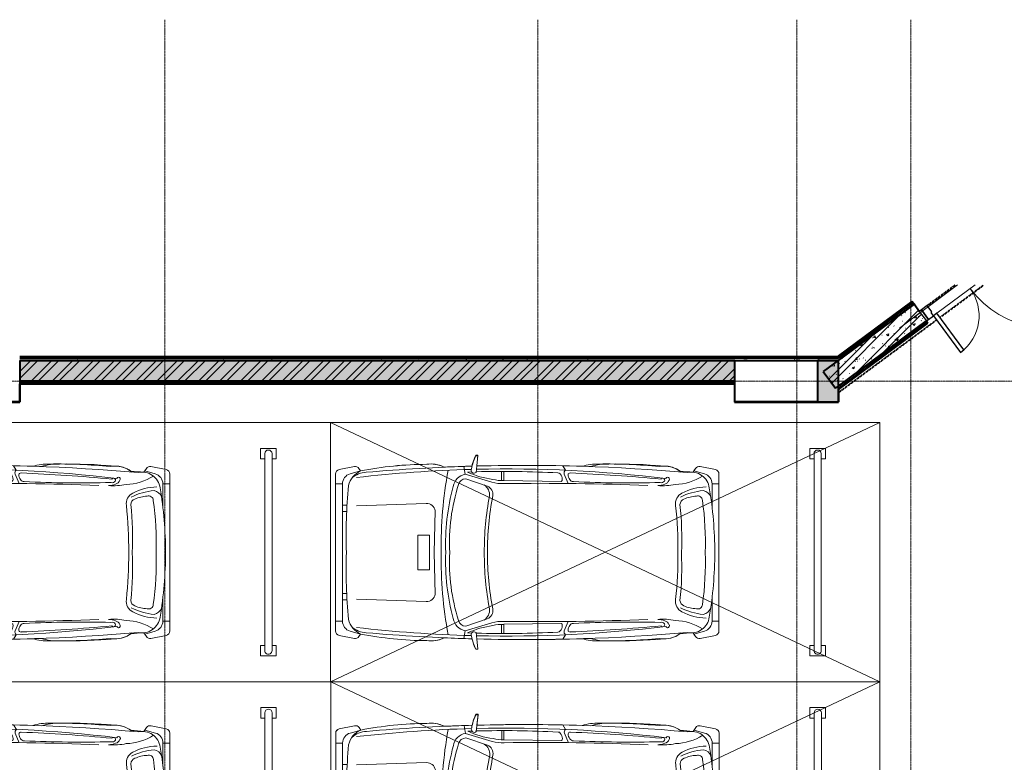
# Model space of a CAD drawing. Header units: millimetres. Extents: x 5617 to 109621, y 7718 to 117786.
# Tile 49 of 52: x 72769 to 82270, y 110623 to 117786. Entities that reach past the tile are written whole.
import ezdxf

# ---------------------------------------------------------------- set-up
doc = ezdxf.new("R2010")
doc.units = ezdxf.units.MM
for name, pattern in [('Линия сетки', [25, 20, -2.5, 0, -2.5]), ('Штрих_3_1_5_', [4.5, 3, -1.5]), ('Штриховая_ш3 п1_5', [4.5, 3, -1.5])]:
    doc.linetypes.add(name, pattern=pattern)
doc.layers.add('_Разделитель помещений_', color=4, linetype='Штриховая_ш3 п1_5', lineweight=40, true_color=0x00ffff)
for name, color, linetype, lineweight in [('Двери', 7, 'Continuous', 18), ('Каркас несущий', 7, 'Continuous', 18), ('Каркас_Импост', 7, 'Continuous', 30), ('Монтажный зазор', 7, 'Continuous', 30), ('Оси', 7, 'Continuous', 9), ('Панель', 7, 'Continuous', 30), ('Парковка', 7, 'Continuous', 18), ('Перекрытия', 7, 'Continuous', 18), ('Стены разрез', 7, 'Continuous', 40), ('Стены штриховка', 7, 'Continuous', 40), ('Элементы узлов', 7, 'Continuous', 18)]:
    doc.layers.add(name, color=color, linetype=linetype, lineweight=lineweight)
pattern_1 = [(50, (0, 0), (218.62117, -19.1268), [22.86, -251.46]), (355, (0, 0), (-42.29187, 229.2684), [18.288, -201.168]), (100.451, (18.22, -1.6), (176.33107, 210.13963), [19.428, -213.708]), (46.184, (0, 60.96), (325.29495, -50.45164), [34.29, -377.19]), (96.636, (27.1, 56.76), (284.883, 296.91266), [29.142, -320.562]), (351.184, (0, 60.96), (284.8858, 296.9107), [27.432, -301.752]), (21, (30.48, 45.72), (181.93753, -122.71832), [22.86, -251.46]), (326, (30.48, 45.72), (74.16223, 221.02618), [18.288, -201.168]), (71.451, (45.64, 35.5), (256.10035, 98.30526), [19.428, -213.708]), (37.5, (0, 0), (3.70639, 101.465895), [3.353, -195.377, 3.353, -200.863, -201.93]), (37.5, (0, 0), (3.70639, 101.465895), [-402.946, 3.353, -198.577]), (7.5, (0, 0), (80.18358, 120.216526), [3.353, -113.081, 3.353, -190.805, -76.962]), (7.5, (0, 0), (80.18358, 120.216526), [-310.591, 3.353, -73.609]), (327.5, (-67.97, 0), (162.708646, -6.87497), [3.353, -72.847, 3.353, -234.391, -315.468]), (327.5, (-67.97, 0), (162.708646, -6.87497), [-313.944, 3.353, -312.115]), (317.5, (-98.45, 0), (177.75468, 30.51183), [3.353, -95.707, 3.353, -154.534, -224.028]), (317.5, (-98.45, 0), (177.75468, 30.51183), [-256.946, 3.353, -220.675])]
pattern_2 = [(45, (0, 0), (-101.02788, 101.02788), []), (45, (67.35, 0), (-101.02788, 101.02788), [])]
pattern_3 = [(0, (0, 0), (406.4, 101.6), [33.528, -271.272, 33.528, -271.272, -1625.6]), (0, (0, 0), (406.4, 101.6), [-609.6, 33.528, -576.072, 33.528, -271.272, -711.2]), (0, (0, 0), (406.4, 101.6), [-1524, 33.528, -169.672, 33.528, -474.472]), (120, (152.4, 50.8), (-291.18818, 301.152724), [33.528, -271.272, 33.528, -271.272, -1625.6]), (120, (152.4, 50.8), (-291.18818, 301.152724), [-609.6, 33.528, -576.072, 33.528, -271.272, -711.2]), (120, (152.4, 50.8), (-291.18818, 301.152724), [-1524, 33.528, -169.672, 33.528, -474.472]), (240, (203.2, 254), (-115.21182, -402.752724), [33.528, -271.272, 33.528, -271.272, -1625.6]), (240, (203.2, 254), (-115.21182, -402.752724), [-609.6, 33.528, -576.072, 33.528, -271.272, -711.2]), (240, (203.2, 254), (-115.21182, -402.752724), [-1524, 33.528, -169.672, 33.528, -474.472])]

# ---------------------------------------------------------------- blocks, each defined once
blk = doc.blocks.new('101_Дверь_Двупольная - _ПЧ_Мет_1300х2000_Тех помещения_EI60_Пр-4435803-МКСС_LB02_-11_400__Кабельные конструкции_Лотки_2')
at = {"layer": 'Каркас_Импост', "color": 254, "true_color": 0xcccccc}
for p, q in [((750, 100), (690, 100)), ((690, 100), (690, 60)), ((750, -15), (750, 100)), ((690, 60), (680, 60)), ((680, 60), (680, -15)), ((680, -15), (750, -15))]:
    blk.add_line(p, q, dxfattribs=at)
at = {"layer": 'Монтажный зазор', "color": 254, "true_color": 0xcccccc}
for p, q in [((775, 100), (750, 100)), ((750, 100), (750, -15)), ((775, -15), (775, 100)), ((750, -15), (775, -15))]:
    blk.add_line(p, q, dxfattribs=at)
at = {"layer": 'Панель', "color": 254, "true_color": 0xcccccc}
for p, q in [((-650, 1040), (-690, 1040)), ((-690, 1040), (-690, 752.2)), ((-650, 722.6), (-650, 1040)), ((690, 540), (650, 540)), ((650, 540), (650, 100)), ((690, 100), (690, 540)), ((650, 100), (690, 100))]:
    blk.add_line(p, q, dxfattribs=at)
at = {"layer": 'Панель', "color": 254, "lineweight": 18, "true_color": 0xcccccc}
for centre, radius, start, end in [((-690, 100), 940, 360, 90), ((690, 100), 440, 90, 180)]:
    blk.add_arc(centre, radius, start, end, dxfattribs=at)
blk = doc.blocks.new('ПР - _ПЧ_1550_200_Оп250-250_Шаг300_Арм16_Арм10-V2-МКСС_LB02_-11_400__Кабельные конструкции_Лотки_2')
at = {"layer": 'Каркас несущий', "color": 254, "true_color": 0xffcccc}
for p, q in [((326.6, 0), (1025, 0)), ((326.6, 0), (680, 0)), ((775, 0), (1025, 0))]:
    blk.add_line(p, q, dxfattribs=at)
blk = doc.blocks.new('199_Парковочные места 3 класса и МГН - Малый класс-V7-МКСС_LB02_-11_400__Кабельные конструкции_Лотки_2')
at = {"layer": 'Парковка', "color": 254, "true_color": 0xcccccc}
for p, q in [((2500, 5300), (0, 5300)), ((0, 5300), (0, 0)), ((2500, 0), (2500, 5300)), ((250, 4775), (350, 4775)), ((250, 4625), (250, 4775)), ((350, 4735), (350, 4775)), ((2150, 4735), (2150, 4775)), ((2150, 4775), (2250, 4775)), ((2250, 4625), (2250, 4775)), ((300, 4735), (2200, 4735)), ((300, 4665), (2200, 4665)), ((350, 4625), (350, 4665)), ((2150, 4625), (2150, 4665)), ((250, 4625), (350, 4625)), ((2150, 4625), (2250, 4625)), ((0, 0), (2500, 0))]:
    blk.add_line(p, q, dxfattribs=at)
for centre, start, end in [((300, 4700), 90, 270), ((2200, 4700), 270, 90)]:
    blk.add_arc(centre, 35, start, end, dxfattribs=at)
at = {"layer": 'Элементы узлов', "color": 254, "true_color": 0xcccccc}
for p, q in [((424.7, 3566.8), (454, 3713.2)), ((424.7, 3566.8), (454, 3713.2)), ((1253.3, 3748), (496.5, 3748)), ((496.5, 3748), (2010.2, 3748)), ((591.7, 3681.4), (591.7, 3748)), ((2010.2, 3748), (1253.3, 3748)), ((1915, 3681.4), (1915, 3748)), ((2082, 3566.8), (2052.7, 3713.2)), ((2052.7, 3713.2), (2082, 3566.8)), ((816.7, 3681.4), (591.7, 3681.4)), ((1690, 3681.4), (1915, 3681.4)), ((465.9, 3506.7), (442.7, 3522.5)), ((479.5, 3497.4), (442.7, 3522.5)), ((494.7, 3608.2), (465.9, 3506.7)), ((2012, 3608.2), (2040.8, 3506.7)), ((2064, 3522.5), (2027.2, 3497.4)), ((2040.8, 3506.7), (2064, 3522.5)), ((496.7, 2255.3), (587.9, 2294)), ((2010, 2255.3), (1918.8, 2294)), ((416.9, 2240.4), (459.7, 2267.3)), ((568, 2225.8), (560.3, 1671.7)), ((1938.7, 2225.8), (1946.4, 1671.7)), ((2089.8, 2240.4), (2047, 2267.3)), ((560.3, 1671.7), (471.7, 1671.7)), ((560.3, 1650.8), (471.7, 1650.8)), ((1946.4, 1671.7), (2035, 1671.7)), ((1946.4, 1650.8), (2035, 1650.8)), ((497.9, 1299.9), (575.2, 1557.6)), ((2008.8, 1299.9), (1931.5, 1557.6)), ((612.2, 1512.7), (542.7, 1304.2)), ((1894.4, 1512.7), (1963.9, 1304.2)), ((313.2, 1422.6), (419.1, 1411)), ((313.2, 1401.5), (313.2, 1422.6)), ((319.8, 1422.6), (480.4, 1405)), ((319.8, 1401.5), (319.8, 1422.6)), ((477.4, 1322.2), (476.2, 1361.5)), ((2186.8, 1422.6), (2026.2, 1405)), ((2029.2, 1322.2), (2030.5, 1361.5)), ((2087.6, 1411.7), (2186.8, 1422.6)), ((2186.8, 1401.5), (2186.8, 1422.6)), ((2186.8, 1422.6), (2186.8, 1401.5)), ((422.7, 1287.3), (497.9, 1299.9)), ((2083.9, 1287.3), (2008.8, 1299.9)), ((1253.3, 998.2), (850.5, 1010.2)), ((1085.3, 955.9), (1085.3, 842.6)), ((1253.3, 955.9), (1085.3, 955.9)), ((1656.2, 1010.2), (1253.3, 998.2)), ((1421.3, 955.9), (1253.3, 955.9)), ((1421.3, 842.6), (1421.3, 955.9)), ((802.6, 248.8), (780.5, 923.4)), ((1704, 248.7), (1726.1, 923.4)), ((1085.3, 842.6), (1253.3, 842.6)), ((1253.3, 842.6), (1421.3, 842.6)), ((465.8, 289.4), (442.7, 273.6)), ((442.8, 273.6), (465.9, 289.4)), ((494.7, 187.9), (465.8, 289.4)), ((2011.9, 187.9), (2040.8, 289.4)), ((2040.8, 289.4), (2063.9, 273.6)), ((2040.8, 289.4), (2063.9, 273.6)), ((424.7, 229.3), (453.9, 82.9)), ((454, 82.9), (424.7, 229.3)), ((2082, 229.3), (2052.7, 82.9)), ((2082, 229.3), (2052.7, 82.9)), ((591.6, 114.7), (1253.3, 114.7)), ((591.6, 48.1), (591.6, 114.7)), ((797.1, 114.7), (797.1, 158.9)), ((857, 155.9), (857, 114.7)), ((1253.3, 114.7), (1915, 114.7)), ((1649.6, 155.8), (1649.6, 114.7)), ((1709.6, 114.7), (1709.6, 158.9)), ((1915, 114.7), (1915, 48.1)), ((2010.2, 48), (495.2, 48.1)), ((1253.3, 48.1), (496.4, 48.1)), ((2010.2, 48), (1253.3, 48.1))]:
    blk.add_line(p, q, dxfattribs=at)
for centre, radius, start, end in [((496.5, 3704.7), 43.3, 89.99928, 168.69299), ((496.5, 3704.7), 43.3, 89.99928, 168.69443), ((1272.2, -184.1), 3892.2, 90.27687, 99.49353), ((1234.4, -184.1), 3892.2, 80.50503, 89.7217), ((2010.2, 3704.7), 43.3, 11.30557, 89.99928), ((2010.2, 3704.7), 43.3, 11.30557, 89.99928), ((654.7, 3480.5), 176.1, 98.0112, 192.57259), ((591.7, 3580.6), 100.8, 89.99928, 164.12459), ((1135.1, 3631.4), 514.2, 180.82579, 207.88203), ((748.1, 3580.1), 93.4, 108.9228, 169.95606), ((1157.5, 691.8), 2925.5, 88.12216, 97.99414), ((1349.1, 691.8), 2925.5, 82.00443, 91.87641), ((1758.6, 3580.1), 93.4, 10.04251, 71.07576), ((1371.6, 3631.4), 514.2, 332.11653, 359.17277), ((1852, 3480.5), 176.1, 347.42849, 81.98737), ((1915, 3580.6), 100.8, 15.87397, 89.99928), ((467.2, 3558.3), 43.3, 168.69299, 235.60993), ((467.2, 3558.3), 43.3, 168.69443, 235.61137), ((66.4, 3308.9), 531, 1.96137, 31.9592), ((1293.2, 3659), 640.2, 185.61277, 206.11825), ((751.8, 3545.2), 43.7, 91.56407, 200.59256), ((999, 3534.3), 288.1, 180.90434, 205.45176), ((1754.9, 3545.2), 43.7, 339.406, 88.43449), ((1507.7, 3534.3), 288.1, 334.5468, 359.09422), ((1213.5, 3659), 640.2, 333.88031, 354.38579), ((2440.3, 3308.9), 531, 148.03936, 178.0372), ((2039.5, 3558.3), 43.3, 304.38863, 11.30557), ((2039.5, 3558.3), 43.3, 304.38863, 11.30557), ((18082.4, 1872.5), 17669.3, 174.90321, 181.49417), ((18082.4, 1966.9), 17669.3, 175.03097, 175.43716), ((-15575.7, 1872.9), 17669.3, 358.50439, 5.09538), ((-15575.7, 1966.9), 17669.3, 4.56284, 4.96903), ((681.1, 3219.3), 261.7, 140.99767, 190.49943), ((681.2, 3219.3), 261.7, 144.14545, 180.52109), ((43.8, 3207.2), 566, 354.89766, 12.23113), ((781.8, 3440.8), 112.8, 206.20844, 279.2206), ((794.2, 3430.7), 59, 200.06578, 267.30411), ((1112, 414.1), 2975.1, 87.27733, 96.18589), ((1210.8, -394), 3746, 89.34934, 96.29812), ((1394.6, 414), 2975.1, 83.81267, 92.72124), ((1295.8, -394), 3746, 83.70044, 90.64922), ((1724.9, 3440.8), 112.8, 260.77796, 333.79013), ((1712.5, 3430.7), 59, 272.69446, 339.93278), ((2462.9, 3207.2), 566, 167.76744, 185.10091), ((1825.5, 3219.3), 261.7, 349.50101, 38.99997), ((1825.5, 3219.3), 261.7, 359.47891, 35.85455), ((13210.7, 1700.5), 12763.6, 173.08772, 181.31174), ((545.2, 3253.1), 17.4, 46.6631, 252.00856), ((538, 3211.9), 57.2, 12.77805, 70.4683), ((1968.7, 3211.8), 57.2, 109.53027, 167.22051), ((1961.5, 3253.1), 17.4, 287.99786, 133.33547), ((-10704.1, 1700.8), 12763.6, 358.68682, 6.91085), ((5887.6, 2656.6), 5488, 174.61546, 180.69817), ((5887.6, 2750.7), 5488, 175.12727, 180.6996), ((16105.3, 1689.2), 15631.5, 174.49367, 177.71313), ((556.3, 3205.2), 19.1, 63.03752, 237.12039), ((545.1, 3192.9), 35.5, 340.68862, 56.00057), ((-11190.1, 2888.4), 11772.4, 357.3492, 1.42481), ((446.8, 3159.2), 160.9, 359.1503, 23.93855), ((2059.9, 3159.2), 160.9, 156.06002, 180.84826), ((13696.8, 2888.1), 11772.4, 178.57378, 182.64936), ((1961.6, 3192.8), 35.5, 123.99799, 199.32068), ((1950.4, 3205.2), 19.1, 302.88608, 116.96104), ((-13598.7, 1689.6), 15631.5, 2.28543, 5.5049), ((-3380.9, 2656.7), 5488, 359.3004, 5.38319), ((-3380.9, 2750.7), 5488, 359.3004, 4.87273), ((26486.2, 2014.1), 25899.9, 177.67933, 180.7522), ((-23979.6, 2014.7), 25899.9, 359.24637, 2.31923), ((944.9, 2672.2), 545, 178.79155, 197.28818), ((1561.8, 2672.2), 545, 342.71182, 1.20845), ((944.9, 2578.2), 545, 178.79011, 196.24854), ((1561.8, 2578.2), 545, 343.75002, 1.20845), ((18082.4, 1872.9), 17669.3, 177.93278, 181.49799), ((-15575.7, 1872.9), 17669.3, 358.50439, 2.06722), ((505.5, 2310.7), 19.4, 173.28377, 262.69335), ((501.5, 2370.6), 79.2, 271.09882, 307.26959), ((532, 2341.1), 37.8, 297.53371, 4.37223), ((1974.6, 2341), 37.8, 175.62633, 242.46485), ((2005.2, 2370.6), 79.2, 232.72897, 268.89974), ((2001.2, 2310.7), 19.4, 277.30522, 6.7148), ((487.2, 2289.2), 35.2, 218.45477, 285.6284), ((10681.6, 1663.8), 10210, 177.02487, 181.44905), ((506.8, 2196.9), 21.6, 119.23686, 188.40037), ((552.3, 2148.4), 87.6, 92.47241, 129.77289), ((553.1, 2221), 15.6, 17.8258, 107.34185), ((1953.5, 2221), 15.6, 72.65671, 162.17276), ((1954.4, 2148.4), 87.6, 50.22567, 87.52615), ((2019.5, 2289.1), 35.2, 254.37016, 321.54379), ((1999.9, 2196.9), 21.6, 351.5982, 60.76171), ((-8175, 1664), 10210, 358.54951, 2.9737), ((184.5, 1661.3), 375.9, 345.39144, 1.59358), ((255.3, 1653.5), 334, 343.30529, 3.53387), ((2251.4, 1653.5), 334, 176.46469, 196.69328), ((2322.2, 1661.3), 375.9, 178.40499, 194.60713), ((-289.1, 1677), 844.6, 335.16501, 352.48153), ((699.9, 1418.4), 116.7, 85.88526, 147.19487), ((695, 1476.5), 90.4, 81.57342, 156.34396), ((1223.3, 4125.5), 2610.9, 258.62303, 270.65849), ((1223.3, 4094.4), 2610.9, 258.62303, 270.65849), ((1283.4, 4125.5), 2610.9, 269.34007, 281.37554), ((1283.4, 4094.4), 2610.9, 269.34007, 281.37554), ((1811.6, 1476.4), 90.4, 23.6546, 98.42514), ((1806.7, 1418.4), 116.7, 32.8037, 94.1133), ((2795.8, 1677), 844.6, 187.51703, 204.83355), ((510.8, 1792.7), 438.3, 243.19585, 258.09147), ((517.5, 1792.7), 438.3, 243.19442, 260.64082), ((18082.4, 1872.5), 17669.3, 181.64471, 184.96145), ((18082.4, 1872.9), 17669.3, 181.65094, 182.52094), ((460.2, 1385), 28.5, 240.61742, 44.58896), ((13210.7, 1700.5), 12763.6, 181.53812, 186.52459), ((-10704.1, 1700.8), 12763.6, 353.47398, 358.46044), ((2046.5, 1385), 28.5, 135.40961, 299.38115), ((-15575.7, 1872.9), 17669.3, 355.03711, 358.35385), ((1989.2, 1792.7), 438.3, 279.35774, 296.80415), ((-15575.7, 1872.9), 17669.3, 357.47906, 358.35385), ((1989.2, 1792.7), 438.3, 282.8106, 296.80415), ((640.1, 1326.5), 144.7, 190.60765, 260.69906), ((613.3, 1303.5), 70.6, 179.46611, 257.42047), ((1866.5, 1326.5), 144.7, 279.2995, 349.39092), ((1893.4, 1303.5), 70.6, 282.57809, 0.53245), ((1152.1, 2963.4), 1815.4, 252.22392, 273.1953), ((1174.1, 3235.3), 2125.9, 254.80157, 272.13653), ((1354.6, 2963.4), 1815.4, 266.80326, 287.77464), ((1332.6, 3235.3), 2125.9, 267.86203, 285.197), ((676.4, 969.4), 276.8, 154.27601, 188.61704), ((676.5, 969.4), 276.8, 152.85611, 188.61847), ((1191.7, 5148.7), 4081.1, 259.66653, 270.86482), ((1315, 5148.7), 4081.1, 269.13374, 280.33204), ((1830.2, 969.4), 276.8, 351.38153, 27.14389), ((1830.2, 969.4), 276.8, 351.38153, 25.72256), ((865.8, 926.2), 85.3, 100.33204, 181.87628), ((1640.9, 926.2), 85.3, 358.12228, 79.66653), ((3901.9, 951.3), 3499.2, 180.3812, 190.90258), ((3901.9, 951.3), 3499.2, 180.38263, 190.90402), ((-1395.2, 951.3), 3499.2, 349.09598, 359.61737), ((-1395.2, 951.3), 3499.2, 349.09598, 359.61737), ((657.8, 378.4), 211.6, 204.86684, 256.25056), ((698.5, 353.3), 219.5, 182.35366, 222.65879), ((1848.8, 378.4), 211.6, 283.74801, 335.13172), ((1808.1, 353.3), 219.5, 317.33977, 357.6449), ((467.1, 237.8), 43.3, 124.38863, 191.30557), ((467.2, 237.8), 43.3, 124.39007, 191.30701), ((2039.5, 237.8), 43.3, 348.69299, 55.60993), ((2039.5, 237.8), 43.3, 348.69299, 55.60993), ((591.6, 215.5), 100.8, 195.87397, 269.99928), ((1095.7, 5491.7), 5341.2, 264.75593, 271.69119), ((1411.1, 5491.7), 5341.2, 268.30737, 275.24264), ((1915, 215.5), 100.8, 269.99928, 344.12459), ((496.4, 91.4), 43.3, 191.30557, 269.99928), ((496.5, 91.4), 43.3, 191.30701, 268.30337), ((2010.2, 91.4), 43.3, 269.99928, 348.69299), ((2010.2, 91.4), 43.3, 269.99928, 348.69299)]:
    blk.add_arc(centre, radius, start, end, dxfattribs=at)
blk = doc.blocks.new('199_Парковочные места 3 класса и МГН - Малый класс-5604852-МКСС_LB02_-11_400__Кабельные конструкции_Лотки_2')
at = {"layer": 'Парковка', "color": 254, "true_color": 0xcccccc}
for p, q in [((0, 5300), (2500, 0)), ((0, 0), (2500, 5300)), ((2500, 5300), (0, 5300)), ((0, 5300), (0, 0)), ((2500, 0), (2500, 5300)), ((250, 4775), (350, 4775)), ((250, 4625), (250, 4775)), ((350, 4735), (350, 4775)), ((2150, 4735), (2150, 4775)), ((2150, 4775), (2250, 4775)), ((2250, 4625), (2250, 4775)), ((300, 4735), (2200, 4735)), ((300, 4665), (2200, 4665)), ((350, 4625), (350, 4665)), ((2150, 4625), (2150, 4665)), ((250, 4625), (350, 4625)), ((2150, 4625), (2250, 4625)), ((0, 0), (2500, 0))]:
    blk.add_line(p, q, dxfattribs=at)
for centre, start, end in [((300, 4700), 90, 270), ((2200, 4700), 270, 90)]:
    blk.add_arc(centre, 35, start, end, dxfattribs=at)
at = {"layer": 'Элементы узлов', "color": 254, "true_color": 0xcccccc}
for p, q in [((424.7, 3566.8), (454, 3713.2)), ((424.7, 3566.8), (454, 3713.2)), ((1253.3, 3748), (496.5, 3748)), ((496.5, 3748), (2010.2, 3748)), ((591.7, 3681.4), (591.7, 3748)), ((2010.2, 3748), (1253.3, 3748)), ((1915, 3681.4), (1915, 3748)), ((2082, 3566.8), (2052.7, 3713.2)), ((2052.7, 3713.2), (2082, 3566.8)), ((816.7, 3681.4), (591.7, 3681.4)), ((1690, 3681.4), (1915, 3681.4)), ((465.9, 3506.7), (442.7, 3522.5)), ((479.5, 3497.4), (442.7, 3522.5)), ((494.7, 3608.2), (465.9, 3506.7)), ((2012, 3608.2), (2040.8, 3506.7)), ((2064, 3522.5), (2027.2, 3497.4)), ((2040.8, 3506.7), (2064, 3522.5)), ((496.7, 2255.3), (587.9, 2294)), ((2010, 2255.3), (1918.8, 2294)), ((416.9, 2240.4), (459.7, 2267.3)), ((568, 2225.8), (560.3, 1671.7)), ((1938.7, 2225.8), (1946.4, 1671.7)), ((2089.8, 2240.4), (2047, 2267.3)), ((560.3, 1671.7), (471.7, 1671.7)), ((560.3, 1650.8), (471.7, 1650.8)), ((1946.4, 1671.7), (2035, 1671.7)), ((1946.4, 1650.8), (2035, 1650.8)), ((497.9, 1299.9), (575.2, 1557.6)), ((2008.8, 1299.9), (1931.5, 1557.6)), ((612.2, 1512.7), (542.7, 1304.2)), ((1894.4, 1512.7), (1963.9, 1304.2)), ((313.2, 1422.6), (419.1, 1411)), ((313.2, 1401.5), (313.2, 1422.6)), ((319.8, 1422.6), (480.4, 1405)), ((319.8, 1401.5), (319.8, 1422.6)), ((477.4, 1322.2), (476.2, 1361.5)), ((2186.8, 1422.6), (2026.2, 1405)), ((2029.2, 1322.2), (2030.5, 1361.5)), ((2087.6, 1411.7), (2186.8, 1422.6)), ((2186.8, 1401.5), (2186.8, 1422.6)), ((2186.8, 1422.6), (2186.8, 1401.5)), ((422.7, 1287.3), (497.9, 1299.9)), ((2083.9, 1287.3), (2008.8, 1299.9)), ((1253.3, 998.2), (850.5, 1010.2)), ((1085.3, 955.9), (1085.3, 842.6)), ((1253.3, 955.9), (1085.3, 955.9)), ((1656.2, 1010.2), (1253.3, 998.2)), ((1421.3, 955.9), (1253.3, 955.9)), ((1421.3, 842.6), (1421.3, 955.9)), ((802.6, 248.8), (780.5, 923.4)), ((1704, 248.7), (1726.1, 923.4)), ((1085.3, 842.6), (1253.3, 842.6)), ((1253.3, 842.6), (1421.3, 842.6)), ((465.8, 289.4), (442.7, 273.6)), ((442.8, 273.6), (465.9, 289.4)), ((494.7, 187.9), (465.8, 289.4)), ((2011.9, 187.9), (2040.8, 289.4)), ((2040.8, 289.4), (2063.9, 273.6)), ((2040.8, 289.4), (2063.9, 273.6)), ((424.7, 229.3), (453.9, 82.9)), ((454, 82.9), (424.7, 229.3)), ((2082, 229.3), (2052.7, 82.9)), ((2082, 229.3), (2052.7, 82.9)), ((591.6, 114.7), (1253.3, 114.7)), ((591.6, 48.1), (591.6, 114.7)), ((797.1, 114.7), (797.1, 158.9)), ((857, 155.9), (857, 114.7)), ((1253.3, 114.7), (1915, 114.7)), ((1649.6, 155.8), (1649.6, 114.7)), ((1709.6, 114.7), (1709.6, 158.9)), ((1915, 114.7), (1915, 48.1)), ((2010.2, 48), (495.2, 48.1)), ((1253.3, 48.1), (496.4, 48.1)), ((2010.2, 48), (1253.3, 48.1))]:
    blk.add_line(p, q, dxfattribs=at)
for centre, radius, start, end in [((496.5, 3704.7), 43.3, 89.99928, 168.69299), ((496.5, 3704.7), 43.3, 89.99928, 168.69443), ((1272.2, -184.1), 3892.2, 90.27687, 99.49353), ((1234.4, -184.1), 3892.2, 80.50503, 89.7217), ((2010.2, 3704.7), 43.3, 11.30557, 89.99928), ((2010.2, 3704.7), 43.3, 11.30557, 89.99928), ((654.7, 3480.5), 176.1, 98.0112, 192.57259), ((591.7, 3580.6), 100.8, 89.99928, 164.12459), ((1135.1, 3631.4), 514.2, 180.82579, 207.88203), ((748.1, 3580.1), 93.4, 108.9228, 169.95606), ((1157.5, 691.8), 2925.5, 88.12216, 97.99414), ((1349.1, 691.8), 2925.5, 82.00443, 91.87641), ((1758.6, 3580.1), 93.4, 10.04251, 71.07576), ((1371.6, 3631.4), 514.2, 332.11653, 359.17277), ((1852, 3480.5), 176.1, 347.42849, 81.98737), ((1915, 3580.6), 100.8, 15.87397, 89.99928), ((467.2, 3558.3), 43.3, 168.69299, 235.60993), ((467.2, 3558.3), 43.3, 168.69443, 235.61137), ((66.4, 3308.9), 531, 1.96137, 31.9592), ((1293.2, 3659), 640.2, 185.61277, 206.11825), ((751.8, 3545.2), 43.7, 91.56407, 200.59256), ((999, 3534.3), 288.1, 180.90434, 205.45176), ((1754.9, 3545.2), 43.7, 339.406, 88.43449), ((1507.7, 3534.3), 288.1, 334.5468, 359.09422), ((1213.5, 3659), 640.2, 333.88031, 354.38579), ((2440.3, 3308.9), 531, 148.03936, 178.0372), ((2039.5, 3558.3), 43.3, 304.38863, 11.30557), ((2039.5, 3558.3), 43.3, 304.38863, 11.30557), ((18082.4, 1872.5), 17669.3, 174.90321, 181.49417), ((18082.4, 1966.9), 17669.3, 175.03097, 175.43716), ((-15575.7, 1872.9), 17669.3, 358.50439, 5.09538), ((-15575.7, 1966.9), 17669.3, 4.56284, 4.96903), ((681.1, 3219.3), 261.7, 140.99767, 190.49943), ((681.2, 3219.3), 261.7, 144.14545, 180.52109), ((43.8, 3207.2), 566, 354.89766, 12.23113), ((781.8, 3440.8), 112.8, 206.20844, 279.2206), ((794.2, 3430.7), 59, 200.06578, 267.30411), ((1112, 414.1), 2975.1, 87.27733, 96.18589), ((1210.8, -394), 3746, 89.34934, 96.29812), ((1394.6, 414), 2975.1, 83.81267, 92.72124), ((1295.8, -394), 3746, 83.70044, 90.64922), ((1724.9, 3440.8), 112.8, 260.77796, 333.79013), ((1712.5, 3430.7), 59, 272.69446, 339.93278), ((2462.9, 3207.2), 566, 167.76744, 185.10091), ((1825.5, 3219.3), 261.7, 349.50101, 38.99997), ((1825.5, 3219.3), 261.7, 359.47891, 35.85455), ((13210.7, 1700.5), 12763.6, 173.08772, 181.31174), ((545.2, 3253.1), 17.4, 46.6631, 252.00856), ((538, 3211.9), 57.2, 12.77805, 70.4683), ((1968.7, 3211.8), 57.2, 109.53027, 167.22051), ((1961.5, 3253.1), 17.4, 287.99786, 133.33547), ((-10704.1, 1700.8), 12763.6, 358.68682, 6.91085), ((5887.6, 2656.6), 5488, 174.61546, 180.69817), ((5887.6, 2750.7), 5488, 175.12727, 180.6996), ((16105.3, 1689.2), 15631.5, 174.49367, 177.71313), ((556.3, 3205.2), 19.1, 63.03752, 237.12039), ((545.1, 3192.9), 35.5, 340.68862, 56.00057), ((-11190.1, 2888.4), 11772.4, 357.3492, 1.42481), ((446.8, 3159.2), 160.9, 359.1503, 23.93855), ((2059.9, 3159.2), 160.9, 156.06002, 180.84826), ((13696.8, 2888.1), 11772.4, 178.57378, 182.64936), ((1961.6, 3192.8), 35.5, 123.99799, 199.32068), ((1950.4, 3205.2), 19.1, 302.88608, 116.96104), ((-13598.7, 1689.6), 15631.5, 2.28543, 5.5049), ((-3380.9, 2656.7), 5488, 359.3004, 5.38319), ((-3380.9, 2750.7), 5488, 359.3004, 4.87273), ((26486.2, 2014.1), 25899.9, 177.67933, 180.7522), ((-23979.6, 2014.7), 25899.9, 359.24637, 2.31923), ((944.9, 2672.2), 545, 178.79155, 197.28818), ((1561.8, 2672.2), 545, 342.71182, 1.20845), ((944.9, 2578.2), 545, 178.79011, 196.24854), ((1561.8, 2578.2), 545, 343.75002, 1.20845), ((18082.4, 1872.9), 17669.3, 177.93278, 181.49799), ((-15575.7, 1872.9), 17669.3, 358.50439, 2.06722), ((505.5, 2310.7), 19.4, 173.28377, 262.69335), ((501.5, 2370.6), 79.2, 271.09882, 307.26959), ((532, 2341.1), 37.8, 297.53371, 4.37223), ((1974.6, 2341), 37.8, 175.62633, 242.46485), ((2005.2, 2370.6), 79.2, 232.72897, 268.89974), ((2001.2, 2310.7), 19.4, 277.30522, 6.7148), ((487.2, 2289.2), 35.2, 218.45477, 285.6284), ((10681.6, 1663.8), 10210, 177.02487, 181.44905), ((506.8, 2196.9), 21.6, 119.23686, 188.40037), ((552.3, 2148.4), 87.6, 92.47241, 129.77289), ((553.1, 2221), 15.6, 17.8258, 107.34185), ((1953.5, 2221), 15.6, 72.65671, 162.17276), ((1954.4, 2148.4), 87.6, 50.22567, 87.52615), ((2019.5, 2289.1), 35.2, 254.37016, 321.54379), ((1999.9, 2196.9), 21.6, 351.5982, 60.76171), ((-8175, 1664), 10210, 358.54951, 2.9737), ((184.5, 1661.3), 375.9, 345.39144, 1.59358), ((255.3, 1653.5), 334, 343.30529, 3.53387), ((2251.4, 1653.5), 334, 176.46469, 196.69328), ((2322.2, 1661.3), 375.9, 178.40499, 194.60713), ((-289.1, 1677), 844.6, 335.16501, 352.48153), ((699.9, 1418.4), 116.7, 85.88526, 147.19487), ((695, 1476.5), 90.4, 81.57342, 156.34396), ((1223.3, 4125.5), 2610.9, 258.62303, 270.65849), ((1223.3, 4094.4), 2610.9, 258.62303, 270.65849), ((1283.4, 4125.5), 2610.9, 269.34007, 281.37554), ((1283.4, 4094.4), 2610.9, 269.34007, 281.37554), ((1811.6, 1476.4), 90.4, 23.6546, 98.42514), ((1806.7, 1418.4), 116.7, 32.8037, 94.1133), ((2795.8, 1677), 844.6, 187.51703, 204.83355), ((510.8, 1792.7), 438.3, 243.19585, 258.09147), ((517.5, 1792.7), 438.3, 243.19442, 260.64082), ((18082.4, 1872.5), 17669.3, 181.64471, 184.96145), ((18082.4, 1872.9), 17669.3, 181.65094, 182.52094), ((460.2, 1385), 28.5, 240.61742, 44.58896), ((13210.7, 1700.5), 12763.6, 181.53812, 186.52459), ((-10704.1, 1700.8), 12763.6, 353.47398, 358.46044), ((2046.5, 1385), 28.5, 135.40961, 299.38115), ((-15575.7, 1872.9), 17669.3, 355.03711, 358.35385), ((1989.2, 1792.7), 438.3, 279.35774, 296.80415), ((-15575.7, 1872.9), 17669.3, 357.47906, 358.35385), ((1989.2, 1792.7), 438.3, 282.8106, 296.80415), ((640.1, 1326.5), 144.7, 190.60765, 260.69906), ((613.3, 1303.5), 70.6, 179.46611, 257.42047), ((1866.5, 1326.5), 144.7, 279.2995, 349.39092), ((1893.4, 1303.5), 70.6, 282.57809, 0.53245), ((1152.1, 2963.4), 1815.4, 252.22392, 273.1953), ((1174.1, 3235.3), 2125.9, 254.80157, 272.13653), ((1354.6, 2963.4), 1815.4, 266.80326, 287.77464), ((1332.6, 3235.3), 2125.9, 267.86203, 285.197), ((676.4, 969.4), 276.8, 154.27601, 188.61704), ((676.5, 969.4), 276.8, 152.85611, 188.61847), ((1191.7, 5148.7), 4081.1, 259.66653, 270.86482), ((1315, 5148.7), 4081.1, 269.13374, 280.33204), ((1830.2, 969.4), 276.8, 351.38153, 27.14389), ((1830.2, 969.4), 276.8, 351.38153, 25.72256), ((865.8, 926.2), 85.3, 100.33204, 181.87628), ((1640.9, 926.2), 85.3, 358.12228, 79.66653), ((3901.9, 951.3), 3499.2, 180.3812, 190.90258), ((3901.9, 951.3), 3499.2, 180.38263, 190.90402), ((-1395.2, 951.3), 3499.2, 349.09598, 359.61737), ((-1395.2, 951.3), 3499.2, 349.09598, 359.61737), ((657.8, 378.4), 211.6, 204.86684, 256.25056), ((698.5, 353.3), 219.5, 182.35366, 222.65879), ((1848.8, 378.4), 211.6, 283.74801, 335.13172), ((1808.1, 353.3), 219.5, 317.33977, 357.6449), ((467.1, 237.8), 43.3, 124.38863, 191.30557), ((467.2, 237.8), 43.3, 124.39007, 191.30701), ((2039.5, 237.8), 43.3, 348.69299, 55.60993), ((2039.5, 237.8), 43.3, 348.69299, 55.60993), ((591.6, 215.5), 100.8, 195.87397, 269.99928), ((1095.7, 5491.7), 5341.2, 264.75593, 271.69119), ((1411.1, 5491.7), 5341.2, 268.30737, 275.24264), ((1915, 215.5), 100.8, 269.99928, 344.12459), ((496.4, 91.4), 43.3, 191.30557, 269.99928), ((496.5, 91.4), 43.3, 191.30701, 268.30337), ((2010.2, 91.4), 43.3, 269.99928, 348.69299), ((2010.2, 91.4), 43.3, 269.99928, 348.69299)]:
    blk.add_arc(centre, radius, start, end, dxfattribs=at)
blk = doc.blocks.new('135_SLK_GD_AR_rvt-1-МКСС_LB02_-11_400__Кабельные конструкции_Лотки_2')
at = {"layer": 'Стены разрез', "lineweight": 9, "true_color": 0xcccccc}
h = blk.add_hatch(dxfattribs=at)
h.set_pattern_fill('FP_1', color=254, style=0, pattern_type=2)
h.set_pattern_definition(pattern_1)
h.paths.add_polyline_path([(103623.4, 114231.5), (104499.6, 114879.8), (104380.6, 115040.6), (103504.4, 114392.3)])
h = blk.add_hatch(dxfattribs=at)
h.set_pattern_fill('FP_2', color=254, style=0, pattern_type=2)
h.set_pattern_definition(pattern_2)
h.paths.add_polyline_path([(103623.4, 114231.5), (104499.6, 114879.8), (104380.6, 115040.6), (103504.4, 114392.3)])
h = blk.add_hatch(dxfattribs=at)
h.set_pattern_fill('FP_4', color=254, style=0, pattern_type=2)
h.set_pattern_definition(pattern_3)
h.paths.add_polyline_path([(103643.4, 114520), (103677, 114520), (104380.6, 115040.6), (104368.7, 115056.7), (103663.7, 114535)])
h = blk.add_hatch(dxfattribs=at)
h.set_pattern_fill('FP_4', color=254, style=0, pattern_type=2)
h.set_pattern_definition(pattern_3)
h.paths.add_polyline_path([(103650, 114226.3), (104511.5, 114863.8), (104499.6, 114879.8), (103650, 114251.2)])
h = blk.add_hatch(dxfattribs=at)
h.set_pattern_fill('FP_4', color=254, style=0, pattern_type=2)
h.set_pattern_definition(pattern_3)
h.paths.add_polyline_path([(102650, 114500), (102650, 114520), (95750, 114520), (95750, 114500), (102147.8, 114500)])
h = blk.add_hatch(dxfattribs=at)
h.set_pattern_fill('FP_1', color=254, style=0, pattern_type=2)
h.set_pattern_definition(pattern_1)
h.paths.add_polyline_path([(102650, 114300), (102650, 114500), (95750, 114500), (95750, 114300), (102147.8, 114300)])
h = blk.add_hatch(dxfattribs=at)
h.set_pattern_fill('FP_2', color=254, style=0, pattern_type=2)
h.set_pattern_definition(pattern_2)
h.paths.add_polyline_path([(102650, 114300), (102650, 114500), (95750, 114500), (95750, 114300), (102147.8, 114300)])
h = blk.add_hatch(dxfattribs=at)
h.set_pattern_fill('FP_4', color=254, style=0, pattern_type=2)
h.set_pattern_definition(pattern_3)
h.paths.add_polyline_path([(102650, 114500), (103650, 114500), (103677, 114520), (102650, 114520)])
at = {"layer": 'Стены разрез', "lineweight": 18, "true_color": 0xe0e0e0}
blk.add_hatch(color=254, dxfattribs=at).paths.add_polyline_path([(103650, 114100), (103650, 114500), (103450, 114500), (103450, 114100)])
at = {"layer": 'Стены разрез', "lineweight": 9, "true_color": 0xcccccc}
h = blk.add_hatch(dxfattribs=at)
h.set_pattern_fill('FP_4', color=254, style=0, pattern_type=2)
h.set_pattern_definition(pattern_3)
h.paths.add_polyline_path([(95750, 114280), (102650, 114280), (102650, 114300), (95750, 114300)])
at = {"layer": '_Разделитель помещений_', "color": 7, "linetype": 'Штрих_3_1_5_', "true_color": 0xccffff}
for p, q in [((104507.7, 115028.4), (104776.1, 115227)), ((104629.8, 114914), (105052.7, 115227)), ((103650, 114189), (104597.6, 114890.2))]:
    blk.add_line(p, q, dxfattribs=at)
at = {"layer": 'Перекрытия', "color": 254, "true_color": 0xcccccc}
for p, q in [((104968.7, 115227), (104600.1, 114954.2)), ((104600.1, 114954.2), (104968.7, 115227)), ((95750, 114275), (95750, 114100)), ((102650, 114100), (102650, 114275)), ((95750, 114100), (94750, 114100)), ((103450, 114100), (102650, 114100))]:
    blk.add_line(p, q, dxfattribs=at)
at = {"layer": 'Стены разрез', "color": 254, "true_color": 0xcccccc}
for p, q in [((104359.8, 115068.8), (103638.5, 114535)), ((104380.6, 115040.6), (104359.8, 115068.8)), ((104431.2, 114972.3), (104380.6, 115040.6)), ((104514.4, 114859.8), (104499.6, 114879.8)), ((103650, 114220.1), (104514.4, 114859.8)), ((102650, 114535), (95750, 114535)), ((95750, 114500), (95750, 114300)), ((103638.5, 114535), (102650, 114535)), ((102650, 114300), (102650, 114500)), ((102650, 114500), (103650, 114500)), ((103650, 114500), (103450, 114500)), ((103450, 114500), (103450, 114100)), ((103697.3, 114535), (103504.4, 114392.3)), ((103650, 114500), (103677, 114520)), ((103650, 114251.2), (103650, 114500)), ((103504.4, 114392.3), (103623.4, 114231.5)), ((95750, 114300), (102650, 114300)), ((102650, 114300), (95750, 114300)), ((95750, 114300), (95750, 114275)), ((95750, 114275), (102650, 114275)), ((95750, 114275), (95750, 114100)), ((95752, 114275), (95750, 114275)), ((95752, 114098), (95752, 114275)), ((102650, 114275), (102648, 114275)), ((102648, 114275), (102648, 114100)), ((102650, 114275), (102650, 114300)), ((102650, 114100), (102650, 114275)), ((103623.4, 114231.5), (103650, 114251.2)), ((103652, 114220.1), (103650, 114220.1)), ((103652, 114098), (103652, 114220.1)), ((94748, 114098), (95750, 114098)), ((95750, 114100), (94750, 114100)), ((95750, 114098), (95752, 114098)), ((102648, 114100), (102648, 114098)), ((102648, 114098), (103650, 114098)), ((103450, 114100), (102650, 114100)), ((103650, 114098), (103652, 114098))]:
    blk.add_line(p, q, dxfattribs=at)
at = {"layer": 'Стены штриховка', "color": 254, "true_color": 0xcccccc}
for p, q in [((104368.7, 115056.7), (103663.7, 114535)), ((104380.6, 115040.6), (103697.3, 114535)), ((103697.3, 114535), (104380.6, 115040.6)), ((103650, 114251.2), (104499.6, 114879.8)), ((104499.6, 114879.8), (103650, 114251.2)), ((103650, 114226.3), (104511.5, 114863.8)), ((102650, 114520), (95750, 114520)), ((102650, 114500), (95750, 114500)), ((95750, 114500), (102650, 114500)), ((103643.4, 114520), (102650, 114520)), ((103663.7, 114535), (103643.4, 114520)), ((103677, 114520), (103697.3, 114535)), ((95750, 114280), (102650, 114280)), ((103650, 114226.3), (103650, 114251.2)), ((103650, 114251.2), (103650, 114226.3)), ((103650, 114220.1), (103650, 114226.3)), ((103650, 114226.3), (103650, 114220.1)), ((103650, 114100), (103650, 114220.1)), ((103650, 114220.1), (103650, 114100)), ((103450, 114100), (103650, 114100))]:
    blk.add_line(p, q, dxfattribs=at)
at = {"layer": 'Двери', "color": 254, "lineweight": 18, "true_color": 0xcccccc, "rotation": 216.4999999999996}
blk.add_blockref('101_Дверь_Двупольная - _ПЧ_Мет_1300х2000_Тех помещения_EI60_Пр-4435803-МКСС_LB02_-11_400__Кабельные конструкции_Лотки_2', (105063.1, 115421.2), dxfattribs=at)
at = {"layer": 'Каркас несущий', "color": 254, "lineweight": 18, "true_color": 0xcccccc, "rotation": 216.4999999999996}
blk.add_blockref('ПР - _ПЧ_1550_200_Оп250-250_Шаг300_Арм16_Арм10-V2-МКСС_LB02_-11_400__Кабельные конструкции_Лотки_2', (105063.1, 115421.2), dxfattribs=at)
at = {"layer": 'Парковка', "color": 254, "lineweight": 18, "true_color": 0xcccccc, "rotation": 270.0000000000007}
for name, p in [('199_Парковочные места 3 класса и МГН - Малый класс-V7-МКСС_LB02_-11_400__Кабельные конструкции_Лотки_2', (93450, 113900)), ('199_Парковочные места 3 класса и МГН - Малый класс-5604852-МКСС_LB02_-11_400__Кабельные конструкции_Лотки_2', (98750, 113900)), ('199_Парковочные места 3 класса и МГН - Малый класс-V7-МКСС_LB02_-11_400__Кабельные конструкции_Лотки_2', (93451.3, 111400)), ('199_Парковочные места 3 класса и МГН - Малый класс-5604852-МКСС_LB02_-11_400__Кабельные конструкции_Лотки_2', (98751.3, 111400))]:
    blk.add_blockref(name, p, dxfattribs=at)

msp = doc.modelspace()

# ---------------------------------------------------------------- linework, layer by layer
at = {"layer": 'Оси', "linetype": 'Линия сетки'}
for p, q in [((74168.8, 50872.3), (74168.8, 117785.9)), ((77768.8, 50872.3), (77768.8, 117785.9)), ((80268.8, 50872.3), (80268.8, 117785.9)), ((81368.8, 50872.3), (81368.8, 117785.9)), ((108481.1, 114300), (55114.1, 114300))]:
    msp.add_line(p, q, dxfattribs=at)

# ---------------------------------------------------------------- block references
at = {"lineweight": 5}
msp.add_blockref('135_SLK_GD_AR_rvt-1-МКСС_LB02_-11_400__Кабельные конструкции_Лотки_2', (-22981.2, 0), dxfattribs=at)

doc.saveas('drawing.dxf')
